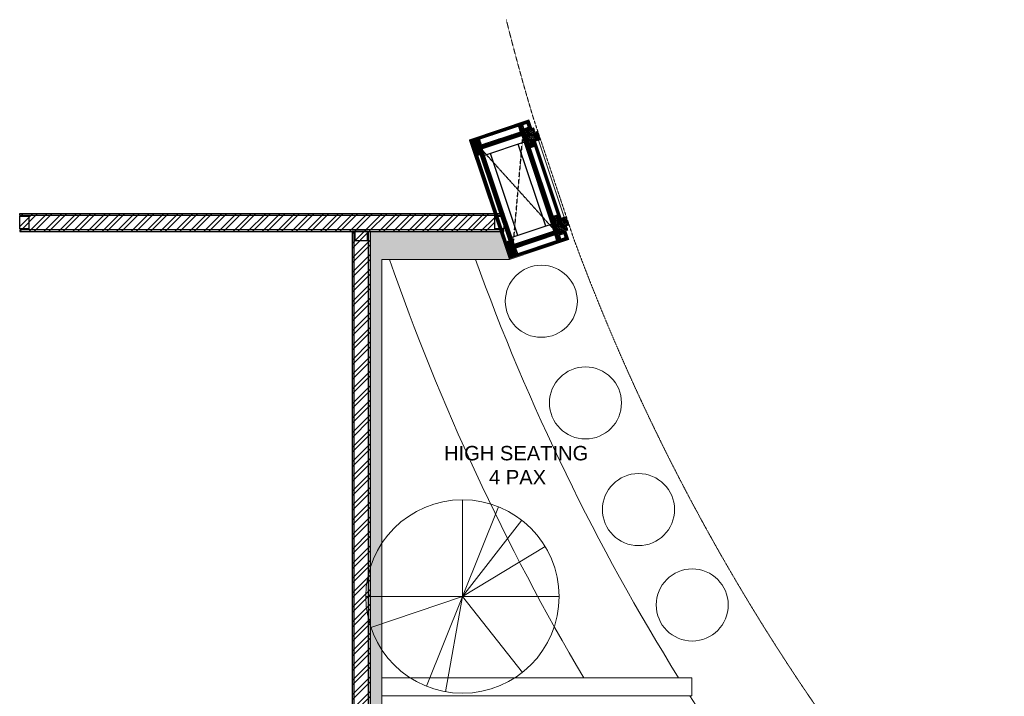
# Model space of a CAD drawing. Header units: millimetres. Extents: x 325 to 233617, y -9828 to 20555.
# Tile 10 of 45: x 85402 to 90868, y 16800 to 20555. Entities that reach past the tile are written whole.
import ezdxf

# ---------------------------------------------------------------- set-up
doc = ezdxf.new("R2010")
doc.units = ezdxf.units.MM
doc.header["$LTSCALE"] = 2.5
doc.linetypes.add('( Hidden )', pattern=[0.375, 0.25, -0.125])
doc.linetypes.add('DASHED', pattern=[19.05, 12.7, -6.35])
for name, color, linetype in [('1', 1, 'Continuous'), ('2', 2, 'Continuous'), ('250', 250, 'Continuous'), ('6', 7, 'Continuous'), ('PROPOSED M.S WORK', 150, 'Continuous')]:
    doc.layers.add(name, color=color, linetype=linetype)
for name, color, linetype, lineweight in [('8', 8, 'Continuous', 0), ('9', 9, 'Continuous', 0), ('A1-SS SHEET', 201, 'Continuous', 15), ('A1-WOOD', 11, 'Continuous', 15), ('ELEVATION 1', 143, 'Continuous', 18), ('ELEVATION 4', 157, 'Continuous', 9), ('ELEVATION 5', 156, 'Continuous', 5), ('FURNITURES', 30, 'Continuous', 15), ('HATCH LIGHT', 250, 'Continuous', 0), ('HATCH MEDIUM', 251, 'Continuous', 5), ('TEXT', 40, 'Continuous', 0), ('WALL', 132, 'Continuous', 25)]:
    doc.layers.add(name, color=color, linetype=linetype, lineweight=lineweight)
doc.styles.add('RG_3F_TITLE BLOCK_A1$0$A1 TBLOCK LBV$0$Style-arial', font='arial.ttf')
pattern_1 = [(45, (-51600.945, 0), (-40.411153, 40.411153), []), (45, (-51574.004, 0), (-40.411153, 40.411153), [])]
pattern_2 = [(45, (-133790.86, -88292.746), (-25.455844, 25.455844), [19.2, -124.8]), (45, (-133793.404, -88290.2), (-25.455844, 25.455844), [27.44684, -116.55316]), (45, (-133795.95, -88287.655), (-25.455844, 25.455844), [34.976716, -109.023284]), (45, (-133798.495, -88285.11), (-25.455844, 25.455844), [34.976716, -109.023284]), (45, (-133801.04, -88282.564), (-25.455844, 25.455844), [27.44684, -116.55316]), (45, (-133803.587, -88280.018), (-25.455844, 25.455844), [19.2, -124.8]), (45, (-133806.132, -88277.473), (-25.455844, 25.455844), [25.255542, -118.744458]), (45, (-133808.678, -88274.927), (-25.455844, 25.455844), [102.870124, -41.129876]), (45, (-133811.223, -88272.38), (-25.455844, 25.455844), [94.623284, -49.376716]), (45, (-133813.77, -88269.836), (-25.455844, 25.455844), [14.861146, -129.138854]), (45, (-133762.01, -88267.29), (-25.455844, 25.455844), [10.976716, -133.023284]), (45, (-133762.794, -88262.08), (-25.455844, 25.455844), [12.965612, -131.034388]), (45, (-133760.025, -88254.218), (-25.455844, 25.455844), [5.46142, -138.53858]), (45, (-133765.058, -88249.185), (-25.455844, 25.455844), [5.46142, -138.53858]), (45, (-133772.92, -88251.954), (-25.455844, 25.455844), [12.965612, -131.034388]), (45, (-133778.13, -88251.168), (-25.455844, 25.455844), [10.976716, -133.023284]), (45, (-133782.334, -88251.977), (-25.455844, 25.455844), [19.327907, -124.672093]), (45, (-133795.624, -88253.388), (-25.455844, 25.455844), [66.738854, -77.261146]), (45, (-133742.368, -88244.255), (-25.455844, 25.455844), [3.423284, -140.576716]), (45, (-133744.913, -88241.71), (-25.455844, 25.455844), [8.23338, -135.76662]), (45, (-133747.46, -88239.164), (-25.455844, 25.455844), [16.150356, -127.849644]), (45, (-133750.004, -88236.62), (-25.455844, 25.455844), [26.04657, -117.95343]), (45, (-133752.55, -88234.073), (-25.455844, 25.455844), [34.29341, -109.70659]), (45, (-133755.095, -88231.527), (-25.455844, 25.455844), [41.823284, -102.176716]), (45, (-133761.03, -88232.37), (-25.455844, 25.455844), [46.61655, -97.38345]), (45, (-133716.18, -88218.07), (-25.455844, 25.455844), [9.589904, -134.410096]), (45, (-133719.254, -88214.69), (-25.455844, 25.455844), [17.074453, -126.925547]), (45, (-133716.313, -88206.32), (-25.455844, 25.455844), [10.976716, -133.023284]), (45, (-133717.1, -88201.11), (-25.455844, 25.455844), [12.965612, -131.034388]), (45, (-133714.33, -88193.25), (-25.455844, 25.455844), [5.46142, -138.53858]), (45, (-133719.363, -88188.216), (-25.455844, 25.455844), [5.46142, -138.53858]), (45, (-133727.225, -88190.985), (-25.455844, 25.455844), [12.965612, -131.034388]), (45, (-133732.435, -88190.2), (-25.455844, 25.455844), [10.976716, -133.023284]), (52.125016, (-133773.763, -88260.377), (101.8233768, 101.8233758), [14.17878, -276.062497]), (52.125016, (-133781.633, -88263.156), (101.8233768, 101.8233758), [14.191722, -276.049556]), (52.125016, (-133790.01, -88266.442), (101.8233768, 101.8233758), [19.349418, -270.89186]), (52.125016, (-133788.274, -88259.614), (101.8233768, 101.8233758), [9.67471, -280.56657]), (52.125016, (-133754.247, -88259.529), (101.8233768, 101.8233758), [19.349418, -270.89186]), (52.125016, (-133753.626, -88252.912), (101.8233768, 101.8233758), [14.191722, -276.049556]), (52.125016, (-133756.164, -88250.356), (101.8233768, 101.8233758), [14.17878, -276.062497]), (52.125016, (-133728.068, -88199.408), (101.8233768, 101.8233758), [14.17878, -276.062497]), (52.125016, (-133735.938, -88202.187), (101.8233768, 101.8233758), [14.191722, -276.049556]), (52.125016, (-133744.315, -88205.473), (101.8233768, 101.8233758), [19.349418, -270.89186]), (52.125016, (-133748.432, -88206.196), (101.8233768, 101.8233758), [9.67471, -280.56657]), (52.125016, (-133697.945, -88202.378), (101.8233768, 101.8233758), [14.512064, -275.729214]), (52.125016, (-133709.4, -88211.287), (101.8233768, 101.8233758), [29.024128, -261.21715]), (52.125016, (-133707.181, -88202.616), (101.8233768, 101.8233758), [21.263437, -268.97784]), (52.125016, (-133708.551, -88198.56), (101.8233768, 101.8233758), [19.349418, -270.89186]), (52.125016, (-133707.93, -88191.943), (101.8233768, 101.8233758), [14.191722, -276.049556]), (52.125016, (-133710.468, -88189.387), (101.8233768, 101.8233758), [14.17878, -276.062497]), (217.874984, (-133750.004, -88236.618), (-101.8233758, -101.8233768), [14.17878, -276.062497]), (37.874984, (-133777.282, -88279.17), (101.8233758, 101.8233768), [19.349418, -270.89186]), (37.874984, (-133773.996, -88270.793), (101.8233758, 101.8233768), [14.191722, -276.049556]), (37.874984, (-133771.218, -88262.923), (101.8233758, 101.8233768), [14.17878, -276.062497]), (217.874984, (-133752.55, -88234.073), (-101.8233758, -101.8233768), [14.191722, -276.049556]), (217.874984, (-133755.095, -88231.527), (-101.8233758, -101.8233768), [19.349418, -270.89186]), (217.874984, (-133761.03, -88232.37), (-101.8233758, -101.8233768), [9.67471, -280.56657]), (37.874984, (-133803.26, -88259.327), (101.8233758, 101.8233768), [9.67471, -280.56657]), (217.874984, (-133717.037, -88224.015), (-101.8233758, -101.8233768), [29.024128, -261.21715]), (217.874984, (-133716.181, -88218.068), (-101.8233758, -101.8233768), [29.024128, -261.21715]), (217.874984, (-133719.254, -88214.69), (-101.8233758, -101.8233768), [21.263437, -268.97784]), (37.874984, (-133731.587, -88218.2), (101.8233758, 101.8233768), [19.349418, -270.89186]), (37.874984, (-133728.3, -88209.824), (101.8233758, 101.8233768), [14.191722, -276.049556]), (37.874984, (-133725.522, -88201.954), (101.8233758, 101.8233768), [14.17878, -276.062497]), (217.874984, (-133704.309, -88175.65), (-101.8233758, -101.8233768), [14.17878, -276.062497]), (217.874984, (-133706.854, -88173.104), (-101.8233758, -101.8233768), [14.191722, -276.049556]), (217.874984, (-133709.4, -88170.558), (-101.8233758, -101.8233768), [19.349418, -270.89186]), (217.874984, (-133711.946, -88168.012), (-101.8233758, -101.8233768), [14.512064, -275.729214]), (45, (-133761.915, -88252.33), (-25.455844, 25.455844), [5.46142, -138.53858]), (45, (-133763.212, -88251.03), (-25.455844, 25.455844), [5.46142, -138.53858]), (45, (-133716.22, -88191.36), (-25.455844, 25.455844), [5.46142, -138.53858]), (45, (-133717.516, -88190.062), (-25.455844, 25.455844), [5.46142, -138.53858]), (37.874984, (-133767.751, -88256.868), (101.8233758, 101.8233768), [7.393872, -282.847406]), (52.125016, (-133767.751, -88256.868), (101.8233768, 101.8233758), [7.393872, -282.847406]), (217.874984, (-133753.514, -88242.63), (-101.8233758, -101.8233768), [7.393872, -282.847406]), (52.125016, (-133758.053, -88248.467), (101.8233768, 101.8233758), [7.393872, -282.847406]), (37.874984, (-133722.056, -88195.899), (101.8233758, 101.8233768), [7.393872, -282.847406]), (52.125016, (-133722.056, -88195.899), (101.8233768, 101.8233758), [7.393872, -282.847406]), (217.874984, (-133707.818, -88181.661), (-101.8233758, -101.8233768), [7.393872, -282.847406]), (52.125016, (-133712.357, -88187.497), (101.8233768, 101.8233758), [7.393872, -282.847406])]
pattern_3 = [(90, (-264122.1607, 233636.0665), (-3.175, 2e-16), []), (135, (-264122.161, 233636.0665), (-6.34999567, -6.34999567), [4.49012806, -8.98025612])]
pattern_4 = [(135, (85579.499, -135167.25), (-10.00000027, -3e-15), [4.242641, -9.899495]), (153.434949, (85576.499, -135164.25), (-10.0000001, -3e-08), [4.472136, -17.888544]), (135, (85572.499, -135162.25), (-3e-15, 10.00000027), [1.414214, -12.727922]), (116.565051, (85571.499, -135161.25), (3e-08, 10.0000001), [4.472136, -17.888544]), (135, (85579.499, -135163.25), (-10.00000027, -3e-15), [4.242641, -9.899495]), (146.309932, (85577.499, -135167.25), (-10.00000007, 8e-08), [3.605551, -32.449961]), (146.309932, (85575.499, -135162.25), (-10.00000007, 8e-08), [3.605551, -32.449961]), (116.565051, (85573.499, -135167.25), (3e-08, 10.0000001), [4.472136, -17.888544]), (146.309932, (85577.499, -135157.25), (-10.00000007, 8e-08), [3.605551, -32.449961]), (146.309932, (85575.499, -135152.25), (-10.00000007, 8e-08), [3.605551, -32.449961])]
pattern_5 = [(45, (-117.4317, 31.781), (-2.245064, 2.245064), []), (45, (-115.1867, 31.781), (-2.245064, 2.245064), [1.5875, -0.79375])]

# ---------------------------------------------------------------- blocks, each defined once
blk = doc.blocks.new('*U|REF|REF|REF|REF|REF|REF82')
for points in [[(0, 0), (7713.3, 0), (7713.3, -10), (0, -10)], [(0, -100), (7713.3, -100), (7713.3, -90), (0, -90)]]:
    blk.add_lwpolyline(points, close=True)
at = {"color": 8}
for points in [[(0, -15), (50, -15), (50, -85), (0, -85)], [(7663.3, -15), (7713.3, -15), (7713.3, -85), (7663.3, -85)]]:
    blk.add_lwpolyline(points, close=True, dxfattribs=at)
blk = doc.blocks.new('*U97')
for points in [[(0, 0), (2688, 0), (2688, -10), (0, -10)], [(0, -100), (2688, -100), (2688, -90), (0, -90)]]:
    blk.add_lwpolyline(points, close=True)
at = {"color": 8}
for points in [[(0, -15), (50, -15), (50, -85), (0, -85)], [(2638, -15), (2688, -15), (2688, -85), (2638, -85)]]:
    blk.add_lwpolyline(points, close=True, dxfattribs=at)
blk = doc.blocks.new('MS-C1')
at = {"layer": 'PROPOSED M.S WORK', "lineweight": 5}
h = blk.add_hatch(dxfattribs=at)
h.set_pattern_fill('ANSI33', color=251, scale=0.5)
h.set_pattern_definition([(45, (-290, 65), (-2.24506, 2.24506), []), (45, (-287.755, 65), (-2.24506, 2.24506), [1.5875, -0.79375])])
edge = h.paths.add_edge_path()
edge.add_line((-240, 115), (-290, 115))
edge.add_line((-290, 115), (-290, 65))
edge.add_line((-290, 65), (-286.4, 66.8))
edge.add_arc((-287.5, 69), 2.5, 296.5651, 360)
edge.add_line((-285, 69), (-285, 110))
edge.add_line((-285, 110), (-244, 110))
edge.add_arc((-244, 112.5), 2.5, 270, 333.4349)
edge.add_line((-241.8, 111.4), (-240, 115))
h = blk.add_hatch(dxfattribs=at)
h.set_pattern_fill('ANSI33', color=251, scale=0.5)
h.set_pattern_definition([(45, (-117.4317, 4.781), (-2.245064, 2.245064), []), (45, (-115.1867, 4.781), (-2.245064, 2.245064), [1.5875, -0.79375])])
edge = h.paths.add_edge_path()
edge.add_line((240, 115), (290, 115))
edge.add_line((290, 115), (290, 65))
edge.add_line((290, 65), (286.4, 66.8))
edge.add_arc((287.5, 69), 2.5, 180, 243.4349, ccw=False)
edge.add_line((285, 69), (285, 110))
edge.add_line((285, 110), (244, 110))
edge.add_arc((244, 112.5), 2.5, 206.5651, 270, ccw=False)
edge.add_line((241.8, 111.4), (240, 115))
h = blk.add_hatch(dxfattribs=at)
h.set_pattern_fill('ANSI33', color=251, scale=0.5)
h.set_pattern_definition(pattern_5)
edge = h.paths.add_edge_path()
edge.add_line((-240, -138), (-290, -138))
edge.add_line((-290, -138), (-290, -88))
edge.add_line((-290, -88), (-286.4, -89.8))
edge.add_arc((-287.5, -92), 2.5, 0, 63.4349, ccw=False)
edge.add_line((-285, -92), (-285, -133))
edge.add_line((-285, -133), (-244, -133))
edge.add_arc((-244, -135.5), 2.5, 26.5651, 90, ccw=False)
edge.add_line((-241.8, -134.4), (-240, -138))
h = blk.add_hatch(dxfattribs=at)
h.set_pattern_fill('ANSI33', color=251, scale=0.5)
h.set_pattern_definition(pattern_5)
edge = h.paths.add_edge_path()
edge.add_line((240, -138), (290, -138))
edge.add_line((290, -138), (290, -88))
edge.add_line((290, -88), (286.4, -89.8))
edge.add_arc((287.5, -92), 2.5, 116.5651, 180)
edge.add_line((285, -92), (285, -133))
edge.add_line((285, -133), (244, -133))
edge.add_arc((244, -135.5), 2.5, 90, 153.4349)
edge.add_line((241.8, -134.4), (240, -138))
at = {"layer": 'PROPOSED M.S WORK', "linetype": 'DASHED', "ltscale": 0.02}
for p, q in [((-290, 115), (290, -138)), ((290, 115), (-290, -138))]:
    blk.add_line(p, q, dxfattribs=at)
at = {"layer": 'PROPOSED M.S WORK'}
for p, q in [((-285, -128), (-285, 105)), ((-280, -128), (-280, 105)), ((-240, -128), (-240, 105)), ((240, -128), (240, 105)), ((280, -128), (280, 105)), ((285, -128), (285, 105))]:
    blk.add_line(p, q, dxfattribs=at)
for points in [[(-240, 115), (-290, 115), (-290, 65), (-286.4, 66.8, 0.284079), (-285, 69), (-285, 110), (-244, 110, 0.284079), (-241.8, 111.4), (-240, 115)], [(240, 115), (290, 115), (290, 65), (286.4, 66.8, -0.284079), (285, 69), (285, 110), (244, 110, -0.284079), (241.8, 111.4), (240, 115)], [(-240, -138), (-290, -138), (-290, -88), (-286.4, -89.8, -0.284079), (-285, -92), (-285, -133), (-244, -133, -0.284079), (-241.8, -134.4), (-240, -138)], [(240, -138), (290, -138), (290, -88), (286.4, -89.8, 0.284079), (285, -92), (285, -133), (244, -133, 0.284079), (241.8, -134.4), (240, -138)]]:
    blk.add_lwpolyline(points, format="xyb", dxfattribs=at)
blk.add_lwpolyline([(-290, 115), (290, 115), (290, -138), (-290, -138)], close=True, dxfattribs=at)
for points in [[(-285, 110), (285, 110)], [(-285, 105), (285, 105)], [(-240, 70), (240, 70)], [(-240, -93), (240, -93)], [(-285, -128), (285, -128)], [(-285, -133), (285, -133)]]:
    blk.add_lwpolyline(points, dxfattribs=at)
blk = doc.blocks.new('A$C47C848D8')
at = {"layer": '2', "lineweight": 5}
h = blk.add_hatch(color=40, dxfattribs=at)
h.dxf.hatch_style = 1
h.paths.add_polyline_path([(-225, -174.7), (225, -174.7), (225, -176.2), (-225, -176.2)])
at = {"layer": '250', "lineweight": 5}
h = blk.add_hatch(dxfattribs=at)
h.set_pattern_fill('DOLMIT', color=256, scale=0.5, angle=90)
h.set_pattern_definition(pattern_3)
h.paths.add_polyline_path([(334, -162.7), (346, -162.7), (346, 165.3), (334, 165.3)])
h.paths.add_polyline_path([(-334, 153.3), (334, 153.3), (334, 165.3), (-334, 165.3)])
h.paths.add_polyline_path([(-334, -162.7), (-346, -162.7), (-346, 165.3), (-334, 165.3)])
h.paths.add_polyline_path([(-312, -137.5), (-300, -137.5), (-300, -162.7), (-312, -162.7)])
h.paths.add_polyline_path([(-300, -162.7), (-346, -162.7), (-346, -174.7), (-300, -174.7)])
h.paths.add_polyline_path([(300, -162.7), (346, -162.7), (346, -174.7), (300, -174.7)])
h.paths.add_polyline_path([(312, -137.5), (300, -137.5), (300, -162.7), (312, -162.7)])
h.paths.add_polyline_path([(334, 139.5), (252, 139.5), (252, 153.3), (334, 153.3)])
h.paths.add_polyline_path([(-334, 139.5), (-252, 139.5), (-252, 153.3), (-334, 153.3)])
h = blk.add_hatch(dxfattribs=at)
h.set_pattern_fill('DOLMIT', color=256, scale=0.5, angle=90)
h.set_pattern_definition(pattern_3)
h.paths.add_polyline_path([(-290, -125.5), (290, -125.5), (290, -137.5), (-290, -137.5)])
h.paths.add_polyline_path([(-302, 139.5), (-290, 139.5), (-290, -137.5), (-302, -137.5)])
h.paths.add_polyline_path([(290, -137.5), (302, -137.5), (302, 139.5), (290, 139.5)])
h.paths.add_polyline_path([(-290, 139.5), (290, 139.5), (290, 127.5), (-290, 127.5)])
h = blk.add_hatch(dxfattribs=at)
h.set_pattern_fill('DOLMIT', color=256, scale=0.5, angle=90)
h.set_pattern_definition(pattern_3)
h.paths.add_polyline_path([(225, -162.7), (-225, -162.7), (-225, -174.7), (225, -174.7)])
at = {"layer": '8', "lineweight": 5}
h = blk.add_hatch(dxfattribs=at)
h.set_pattern_fill('PGRAIN', color=256, scale=1.2, angle=45, style=0)
h.set_pattern_definition(pattern_2)
h.paths.add_polyline_path([(-300, -137.5), (-225, -137.5), (-225, -205.7), (-275, -205.7), (-275, -191.2), (-300, -191.2)])
h = blk.add_hatch(dxfattribs=at)
h.set_pattern_fill('PGRAIN', color=256, scale=1.2, angle=45, style=0)
h.set_pattern_definition(pattern_2)
h.paths.add_polyline_path([(300, -137.5), (225, -137.5), (225, -205.7), (275, -205.7), (275, -191.2), (300, -191.2)])
at = {"layer": '9', "lineweight": 5}
h = blk.add_hatch(dxfattribs=at)
h.set_pattern_fill('CSWOOD2', color=256, angle=90)
h.set_pattern_definition(pattern_4)
h.paths.add_polyline_path([(-302, 114.5), (-334, 114.5), (-334, 139.5), (-302, 139.5)])
h = blk.add_hatch(dxfattribs=at)
h.set_pattern_fill('CSWOOD2', color=256, angle=90)
h.set_pattern_definition(pattern_4)
h.paths.add_polyline_path([(302, 114.5), (334, 114.5), (334, 139.5), (302, 139.5)])
h = blk.add_hatch(dxfattribs=at)
h.set_pattern_fill('CSWOOD2', color=256, angle=90)
h.set_pattern_definition(pattern_4)
h.paths.add_polyline_path([(-302, -112.5), (-334, -112.5), (-334, -137.5), (-302, -137.5)])
h = blk.add_hatch(dxfattribs=at)
h.set_pattern_fill('CSWOOD2', color=256, angle=90)
h.set_pattern_definition([(135, (85684.999, -135192.363), (-10.00000027, -3e-15), [4.242641, -9.899495]), (153.434949, (85681.999, -135189.3632), (-10.0000001, -3e-08), [4.472136, -17.888544]), (135, (85677.999, -135187.363), (-3e-15, 10.00000027), [1.414214, -12.727922]), (116.565051, (85676.999, -135186.3632), (3e-08, 10.0000001), [4.472136, -17.888544]), (135, (85684.999, -135188.363), (-10.00000027, -3e-15), [4.242641, -9.899495]), (146.309932, (85682.999, -135192.363), (-10.00000007, 8e-08), [3.605551, -32.449961]), (146.309932, (85680.999, -135187.363), (-10.00000007, 8e-08), [3.605551, -32.449961]), (116.565051, (85678.999, -135192.3632), (3e-08, 10.0000001), [4.472136, -17.888544]), (146.309932, (85682.999, -135182.363), (-10.00000007, 8e-08), [3.605551, -32.449961]), (146.309932, (85680.999, -135177.363), (-10.00000007, 8e-08), [3.605551, -32.449961])])
h.paths.add_polyline_path([(-200, -137.5), (-225, -137.5), (-225, -162.7), (-200, -162.7)])
h = blk.add_hatch(dxfattribs=at)
h.set_pattern_fill('CSWOOD2', color=256, angle=90)
h.set_pattern_definition([(135, (86109.999, -135192.363), (-10.00000027, -3e-15), [4.242641, -9.899495]), (153.434949, (86106.999, -135189.3632), (-10.0000001, -3e-08), [4.472136, -17.888544]), (135, (86102.999, -135187.363), (-3e-15, 10.00000027), [1.414214, -12.727922]), (116.565051, (86101.999, -135186.3632), (3e-08, 10.0000001), [4.472136, -17.888544]), (135, (86109.999, -135188.363), (-10.00000027, -3e-15), [4.242641, -9.899495]), (146.309932, (86107.999, -135192.363), (-10.00000007, 8e-08), [3.605551, -32.449961]), (146.309932, (86105.999, -135187.363), (-10.00000007, 8e-08), [3.605551, -32.449961]), (116.565051, (86103.999, -135192.3632), (3e-08, 10.0000001), [4.472136, -17.888544]), (146.309932, (86107.999, -135182.363), (-10.00000007, 8e-08), [3.605551, -32.449961]), (146.309932, (86105.999, -135177.363), (-10.00000007, 8e-08), [3.605551, -32.449961])])
h.paths.add_polyline_path([(225, -137.5), (200, -137.5), (200, -162.7), (225, -162.7)])
h = blk.add_hatch(dxfattribs=at)
h.set_pattern_fill('CSWOOD2', color=256, angle=90)
h.set_pattern_definition(pattern_4)
h.paths.add_polyline_path([(302, -112.5), (334, -112.5), (334, -137.5), (302, -137.5)])
at = {"layer": '1', "lineweight": 5}
for points in [[(-334, -162.7), (-346, -162.7), (-346, 165.3), (-334, 165.3)], [(-334, 153.3), (334, 153.3), (334, 165.3), (-334, 165.3)], [(334, -162.7), (346, -162.7), (346, 165.3), (334, 165.3)], [(-334, 139.5), (-252, 139.5), (-252, 153.3), (-334, 153.3)], [(-302, 139.5), (-290, 139.5), (-290, -137.5), (-302, -137.5)], [(-290, 139.5), (290, 139.5), (290, 127.5), (-290, 127.5)], [(334, 139.5), (252, 139.5), (252, 153.3), (334, 153.3)], [(290, -137.5), (302, -137.5), (302, 139.5), (290, 139.5)], [(-300, -162.7), (-346, -162.7), (-346, -174.7), (-300, -174.7)], [(-312, -137.5), (-300, -137.5), (-300, -162.7), (-312, -162.7)], [(-290, -125.5), (290, -125.5), (290, -137.5), (-290, -137.5)], [(225, -162.7), (-225, -162.7), (-225, -174.7), (225, -174.7)], [(312, -137.5), (300, -137.5), (300, -162.7), (312, -162.7)], [(300, -162.7), (346, -162.7), (346, -174.7), (300, -174.7)]]:
    blk.add_lwpolyline(points, close=True, dxfattribs=at)
at = {"layer": '2', "color": 40, "lineweight": 5}
blk.add_lwpolyline([(-225, -174.7), (225, -174.7), (225, -176.2), (-225, -176.2)], close=True, dxfattribs=at)
at = {"layer": '6', "linetype": 'ByBlock', "lineweight": 5, "const_width": 1}
for points in [[(-225, -137.5), (-300, -137.5), (-300, -191.2), (-275, -191.2), (-275, -205.7), (-225, -205.7)], [(225, -137.5), (300, -137.5), (300, -191.2), (275, -191.2), (275, -205.7), (225, -205.7)]]:
    blk.add_lwpolyline(points, close=True, dxfattribs=at)
at = {"layer": '6', "lineweight": 5}
blk.add_lwpolyline([(-225, -176.2), (225, -176.2), (225, -194.2), (-225, -194.2)], close=True, dxfattribs=at)
at = {"layer": 'A1-SS SHEET', "color": 8, "lineweight": 5}
blk.add_lwpolyline([(346, -174.7), (300, -174.7), (300, -178.7), (346, -178.7)], close=True, dxfattribs=at)
at = {"layer": 'A1-WOOD', "lineweight": 5}
for points in [[(-302, 114.5), (-334, 114.5), (-334, 139.5), (-302, 139.5)], [(302, 114.5), (334, 114.5), (334, 139.5), (302, 139.5)], [(-302, -137.5), (-334, -137.5), (-334, -112.5), (-302, -112.5)], [(-225, -137.5), (-200, -137.5), (-200, -162.7), (-225, -162.7)], [(200, -162.7), (225, -162.7), (225, -137.5), (200, -137.5)], [(302, -137.5), (334, -137.5), (334, -112.5), (302, -112.5)]]:
    blk.add_lwpolyline(points, close=True, dxfattribs=at)
at = {"layer": 'ELEVATION 5', "color": 8, "lineweight": 5}
for points in [[(-350, -178.7), (-346, -178.7), (-346, 169.3), (-350, 169.3)], [(-346, 169.3), (346, 169.3), (346, 165.3), (-346, 165.3)], [(346, 169.3), (350, 169.3), (350, -178.7), (346, -178.7)], [(-300, -174.7), (-346, -174.7), (-346, -178.7), (-300, -178.7)]]:
    blk.add_lwpolyline(points, close=True, dxfattribs=at)
at = {"lineweight": 5}
blk.add_blockref('MS-C1', (0, 12.5), dxfattribs=at)
blk = doc.blocks.new('t')
for p, q in [((119721.4, -21429.1), (119721.4, -20655.6)), ((119721.4, -21429.1), (120009.1, -20711.1)), ((119721.4, -21429.1), (120195.6, -20818)), ((119721.4, -21429.1), (120383.6, -21029.3)), ((118947.9, -21429.1), (120494.9, -21429.1)), ((119721.4, -21429.1), (118988.2, -21675.7)), ((119721.4, -21429.1), (119433.7, -22147.2)), ((119721.4, -21429.1), (119586.6, -22190.8)), ((119721.4, -21429.1), (120200.7, -22036.3))]:
    blk.add_line(p, q)
blk.add_circle((119721.4, -21429.1), 773.5)

msp = doc.modelspace()

# ---------------------------------------------------------------- hatches: boundary and pattern name
at = {"layer": 'HATCH LIGHT'}
h = msp.add_hatch(dxfattribs=at)
h.set_pattern_fill('ANSI32', color=256, scale=6)
h.set_pattern_definition(pattern_1)
h.paths.add_polyline_path([(88039.7, 19379), (88039.7, 19479), (85402.1, 19479), (85402.1, 19379)])
h = msp.add_hatch(dxfattribs=at)
h.set_pattern_fill('ANSI32', color=256, scale=6)
h.set_pattern_definition(pattern_1)
h.paths.add_polyline_path([(87348.4, 19379), (87248.4, 19379), (87248.4, 11665.7), (87348.4, 11665.7)])
h = msp.add_hatch(dxfattribs=at)
h.set_pattern_fill('ANSI36', color=256, scale=7)
h.set_pattern_definition([(45, (-51600.945, 0), (11.786586, 43.2174826), [55.5625, -11.1125, 0, -11.1125])])
h.paths.add_polyline_path([(87413.4, 19225.2), (88120.5, 19225.2), (88119.2, 19228.9), (88069, 19379), (87348.4, 19379), (87348.4, 11665.7), (87748.4, 11665.7), (87748.4, 10865.7), (87813.4, 10865.7), (87813.4, 11730.7), (87413.4, 11730.7)])

# ---------------------------------------------------------------- linework, layer by layer
at = {"layer": 'ELEVATION 1'}
for p, q in [((88120.5, 19225.2), (88069, 19379)), ((87413.4, 11730.7), (87413.4, 19225.2)), ((88120.5, 19225.2), (87413.4, 19225.2))]:
    msp.add_line(p, q, dxfattribs=at)
at = {"layer": 'ELEVATION 4'}
for centre in [(88297.9, 18992.5), (88543, 18428.4), (88837.3, 17836.5), (89135.4, 17307.2)]:
    msp.add_circle(centre, 200, dxfattribs=at)
at = {"layer": 'FURNITURES'}
for p, q in [((87413.4, 16902.7), (89132.9, 16902.7)), ((89132.9, 16802.7), (89132.9, 16902.7)), ((87413.4, 16802.7), (89132.9, 16802.7))]:
    msp.add_line(p, q, dxfattribs=at)
for radius, start, end in [(12797, 199.17632, 210.6612), (12347, 199.90417, 211.90731), (12347, 212.45559, 221.486)]:
    msp.add_arc((99541.4, 23428.7), radius, start, end, dxfattribs=at)
at = {"layer": 'HATCH MEDIUM', "linetype": '( Hidden )'}
msp.add_lwpolyline([(88103.3, 20555, 0.012104), (88254, 20008), (88476.1, 19344.1, 0.171223), (93452.2, 13338.1), (94063.2, 12996.4, 0.03154), (95414, 12398.1)], format="xyb", dxfattribs=at)

# ---------------------------------------------------------------- block references
at = {"rotation": 108.4990962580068}
msp.add_blockref('A$C47C848D8', (88170, 19610.8), dxfattribs=at)
at = {"layer": 'HATCH MEDIUM', "xscale": 0.6936824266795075, "yscale": 0.6936824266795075, "zscale": 0.6936824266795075}
msp.add_blockref('t', (4811.4, 32219.1), dxfattribs=at)
at = {"layer": 'WALL'}
msp.add_blockref('*U97', (85402.1, 19479), dxfattribs=at)
at = {"layer": 'WALL', "xscale": -1, "rotation": 90}
msp.add_blockref('*U|REF|REF|REF|REF|REF|REF82', (87248.4, 19379), dxfattribs=at)

# ---------------------------------------------------------------- texts
at = {"layer": 'TEXT', "insert": (87513.1, 18189.7), "char_height": 80, "width": 1274.194, "attachment_point": 1, "style": 'RG_3F_TITLE BLOCK_A1$0$A1 TBLOCK LBV$0$Style-arial'}
msp.add_mtext('{\\W7.875743; }HIGH SEATING\\P{\\fArial|b0|i0|c178|p39;\\W7.46379;  \\W1; 4} PAX', dxfattribs=at)

doc.saveas('drawing.dxf')
